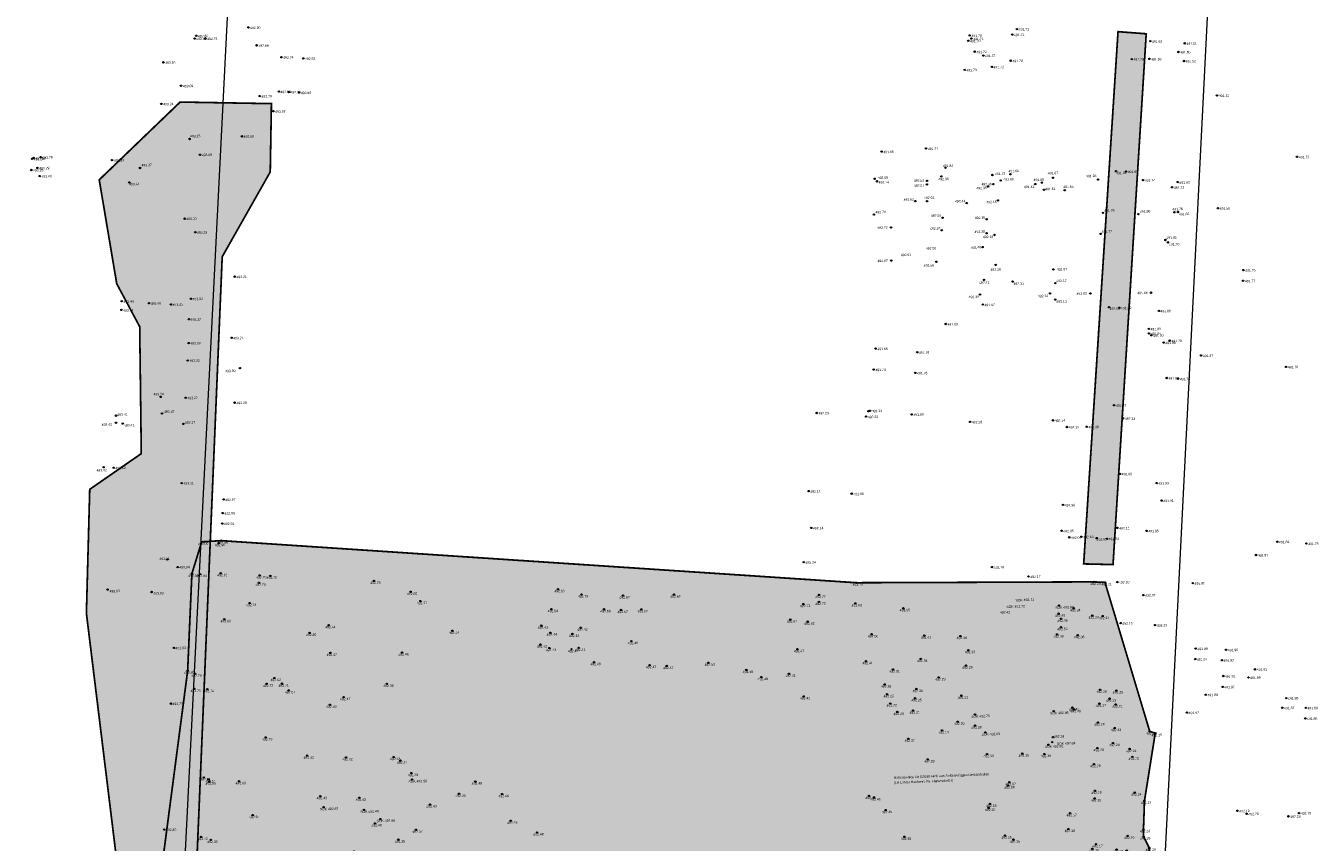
# Model space of a CAD drawing. Header units: millimetres. Extents: x 32690613 to 32693265, y 5342952 to 5344571.
# Tile 14 of 18: x 32692662 to 32692848, y 5344233 to 5344350. Entities that reach past the tile are written whole.
import ezdxf
from ezdxf.enums import TextEntityAlignment as Align

# ---------------------------------------------------------------- set-up
doc = ezdxf.new("R2010")
doc.units = ezdxf.units.MM
doc.header["$LTSCALE"] = 20
doc.layers.get('0').update_dxf_attribs({"lineweight": 18})
doc.layers.get('Defpoints').update_dxf_attribs({"color": 11, "lineweight": 18})
for name, color, linetype, lineweight in [('Aufmaß_Schraff', 51, 'Continuous', 18), ('Aufmaß_Umriss', 40, 'Continuous', 18), ('Mpt-StBa_Höhe', 6, 'Continuous', 5), ('Mpt-StBa_Pkt', 4, 'Continuous', 9)]:
    doc.layers.add(name, color=color, linetype=linetype, lineweight=lineweight)
doc.styles.add('Arial', font='arial.ttf')

# ---------------------------------------------------------------- blocks, each defined once
blk = doc.blocks.new('A$C78070446')
for p, q in [((4469989.15, 5343046.05), (4469922.86, 5342307.18)), ((4470129.58, 5343033.45), (4470100.95, 5342714.26))]:
    blk.add_line(p, q)
blk = doc.blocks.new('A$C2E607BD9')
at = {"layer": 'Aufmaß_Umriss', "const_width": 0.25}
blk.add_lwpolyline([(32692690.12, 5344276.21), (32692687.3, 5344276.04), (32692685.89, 5344271.46), (32692685.28, 5344257.48), (32692678.52, 5344205.99), (32692673.33, 5344206.06), (32692671.29, 5344206.13), (32692666.14, 5344206.32), (32692666.08, 5344204.98), (32692667.51, 5344204.93), (32692671.54, 5344204.95), (32692672.66, 5344204.94), (32692684.15, 5344197.29), (32692686.23, 5344197.24), (32692692.19, 5344203.42), (32692701.65, 5344203.21), (32692702.94, 5344203.13), (32692728, 5344201.8), (32692757.17, 5344200.29), (32692758.54, 5344200.22), (32692782.76, 5344198.97), (32692784.49, 5344198.89), (32692790.98, 5344198.54), (32692791.75, 5344198.5), (32692812.49, 5344203.03), (32692814.62, 5344203.68), (32692819.73, 5344207.02), (32692822.88, 5344214.81), (32692823.54, 5344225.63), (32692823.84, 5344231.95), (32692823.03, 5344233.58), (32692823.01, 5344234.64), (32692823.15, 5344238.72), (32692824.7, 5344248.47), (32692823.91, 5344248.73), (32692817.46, 5344270.2), (32692815.88, 5344270.27), (32692781.61, 5344270.15)], close=True, dxfattribs=at)
at = {"layer": 'Mpt-StBa_Pkt'}
for centre in [(32692687.3, 5344276.04), (32692689.73, 5344275.84), (32692690.12, 5344276.21), (32692685.89, 5344271.46), (32692687.07, 5344271.4), (32692690.04, 5344271.51), (32692695.56, 5344270.15), (32692695.67, 5344271.2), (32692697.19, 5344271.14), (32692712.11, 5344270.41), (32692781.61, 5344270.15), (32692815.88, 5344270.27), (32692817.46, 5344270.2), (32692717.41, 5344268.84), (32692738.63, 5344269.21, 0.29), (32692742.03, 5344268.47), (32692748.01, 5344268.3), (32692755.34, 5344268.44), (32692776.26, 5344268.39), (32692694.23, 5344267.21), (32692718.82, 5344267.5), (32692737.69, 5344266.33), (32692745.27, 5344266.32), (32692747.74, 5344266.22), (32692750.64, 5344266.3), (32692774.01, 5344267.08), (32692776.25, 5344267.39), (32692781.47, 5344267.16), (32692788.41, 5344266.46), (32692810.82, 5344266.85), (32692812.96, 5344266.47), (32692690.56, 5344264.88), (32692772.12, 5344264.84), (32692774.63, 5344264.54), (32692810.77, 5344265.69), (32692811.14, 5344264.95), (32692815.62, 5344265.42), (32692817.12, 5344265.34), (32692702.85, 5344262.93), (32692705.61, 5344264.02), (32692723.43, 5344263.23), (32692736.24, 5344263.96), (32692737.53, 5344262.95), (32692740.73, 5344262.78), (32692741.93, 5344263.67), (32692783.83, 5344262.72), (32692791.42, 5344262.53), (32692796.62, 5344262.47), (32692810.56, 5344262.7), (32692811.1, 5344263.74), (32692813.53, 5344262.59), (32692736.11, 5344261.23), (32692737.41, 5344260.74), (32692740.59, 5344260.58), (32692741.61, 5344260.77), (32692749.21, 5344261.73), (32692773.14, 5344260.57), (32692797.78, 5344260.42), (32692705.84, 5344260.04), (32692716.17, 5344260.09), (32692743.85, 5344258.69), (32692760.29, 5344258.63), (32692783.02, 5344258.84), (32692790.91, 5344259.18), (32692685.28, 5344257.48), (32692686.34, 5344257.04), (32692751.84, 5344258.27), (32692754.31, 5344258.16), (32692765.78, 5344257.58), (32692771.91, 5344257.04), (32692786.91, 5344257.66), (32692797.42, 5344258.21), (32692686.23, 5344254.86), (32692688.11, 5344254.8), (32692696.65, 5344255.59), (32692697.76, 5344256.42), (32692698.87, 5344255.61), (32692713.98, 5344255.59), (32692767.94, 5344256.55), (32692785.7, 5344255.5), (32692790.26, 5344254.84), (32692793.51, 5344256.51), (32692699.82, 5344254.64), (32692707.76, 5344253.66), (32692774.03, 5344253.77), (32692786.07, 5344254.07), (32692790.09, 5344253.5), (32692796.78, 5344253.88), (32692816.75, 5344254.73), (32692818.12, 5344253.45), (32692819.1, 5344254.62), (32692705.77, 5344252.57), (32692786.52, 5344252.75), (32692787.52, 5344251.54), (32692789.8, 5344251.73), (32692798.73, 5344251.17), (32692810.07, 5344251.63), (32692812.76, 5344252.17), (32692813.01, 5344251.91), (32692816.66, 5344252.73), (32692819, 5344252.61), (32692796.25, 5344250.12), (32692798.74, 5344249.58), (32692816.45, 5344250.01), (32692818.84, 5344249.21), (32692696.54, 5344247.86), (32692789.11, 5344247.67), (32692793.98, 5344248.87), (32692800.22, 5344248.58), (32692809.97, 5344247.89), (32692823.91, 5344248.73), (32692824.7, 5344248.47), (32692800.46, 5344245.46), (32692805.54, 5344245.53), (32692808.73, 5344245.46), (32692809.32, 5344246.81), (32692809.85, 5344247.2), (32692816.35, 5344246.32), (32692818.61, 5344247.05), (32692821.01, 5344246.2), (32692702.5, 5344245.24), (32692708.09, 5344244.98), (32692714.97, 5344245.04), (32692715.93, 5344244.53), (32692791.93, 5344244.7), (32692815.86, 5344244.01), (32692821.39, 5344245.07), (32692687.61, 5344242.11), (32692688.31, 5344241.81), (32692717.52, 5344242.72), (32692717.62, 5344241.79), (32692688.4, 5344241.47), (32692692.7, 5344241.54), (32692726.73, 5344241.5), (32692803.48, 5344240.93, 0.37), (32692803.67, 5344241.41), (32692816.01, 5344240.18), (32692821.75, 5344239.92), (32692704.39, 5344239.39), (32692710.01, 5344239.18), (32692720.2, 5344238.19), (32692724.39, 5344239.75), (32692730.59, 5344239.71), (32692783.45, 5344239.43), (32692784.17, 5344239.22), (32692800.87, 5344238.29), (32692815.96, 5344239.08), (32692823.15, 5344238.72), (32692694.65, 5344236.68), (32692704.86, 5344237.81), (32692710.68, 5344237.43), (32692785.84, 5344237.4), (32692800.69, 5344237.71), (32692812.44, 5344236.94), (32692712.28, 5344235.47), (32692713.03, 5344236.11), (32692718.17, 5344234.57), (32692731.83, 5344235.87), (32692812.16, 5344234.67), (32692823.01, 5344234.64), (32692687.21, 5344233.52), (32692688.62, 5344233.11), (32692715.64, 5344233.14), (32692735.6, 5344234.17), (32692788.57, 5344233.55), (32692803.04, 5344233.72), (32692804.27, 5344233.14), (32692816.18, 5344232.49), (32692820.74, 5344233.69), (32692823.03, 5344233.58), (32692709.25, 5344231.42), (32692787.23, 5344230.68), (32692790.63, 5344231.28), (32692815.64, 5344231.83), (32692819.13, 5344231.71), (32692820.6, 5344231.56), (32692823.84, 5344231.95), (32692690.98, 5344229.02), (32692736.93, 5344230.22), (32692739.86, 5344229.14), (32692802.4, 5344229.65), (32692810.32, 5344229.11), (32692815.25, 5344229.23), (32692702.4, 5344227.71), (32692743.11, 5344227.52), (32692804.54, 5344226.99), (32692806.45, 5344226.89), (32692688.23, 5344225.38), (32692688.26, 5344226.34), (32692691.59, 5344225.51), (32692691.92, 5344225.66), (32692692.73, 5344226.17), (32692694.5, 5344225.14), (32692697.64, 5344225.59), (32692699.96, 5344225.93), (32692701.38, 5344226.42), (32692710.21, 5344225.48), (32692803.46, 5344225.62), (32692805.59, 5344225.66), (32692806.66, 5344225.95), (32692809.15, 5344225.77), (32692809.77, 5344226.63), (32692810.83, 5344225.49), (32692814.71, 5344225.85), (32692815.36, 5344226.41), (32692817.13, 5344225.72), (32692820.28, 5344226.13), (32692823.54, 5344225.63), (32692716.21, 5344223.52), (32692716.43, 5344224.64), (32692734.01, 5344223.81), (32692741.79, 5344224.88), (32692795.11, 5344224.04), (32692804.62, 5344224.03), (32692805.53, 5344223.68), (32692806.47, 5344223.45), (32692808.97, 5344223.28), (32692822.57, 5344223.99), (32692709.92, 5344221.58), (32692798.65, 5344222.46), (32692807.73, 5344221.3), (32692809.45, 5344221.92), (32692821.04, 5344222.47), (32692822.41, 5344222.41), (32692733.68, 5344220.02), (32692737.61, 5344220.71), (32692739.85, 5344220.05), (32692741.6, 5344220.15), (32692801.23, 5344219.62), (32692801.51, 5344221.2), (32692811.81, 5344220.96), (32692812.24, 5344220.49), (32692812.66, 5344219.46), (32692686.55, 5344219.06), (32692687.15, 5344218.39), (32692688.04, 5344218.22), (32692688.05, 5344219.06, -0.38), (32692701.91, 5344218.5), (32692718.69, 5344218.34), (32692723.04, 5344218.3), (32692723.65, 5344217.83), (32692749.28, 5344217.73), (32692700.71, 5344217.45), (32692719.31, 5344216.02), (32692722.22, 5344216.35), (32692737.12, 5344215.68), (32692758.67, 5344216.54), (32692780.16, 5344216.16), (32692687.03, 5344214.26), (32692699.84, 5344214.62), (32692716.55, 5344215.11), (32692719.21, 5344214.62), (32692782.69, 5344215.64), (32692785.15, 5344215.54), (32692799.22, 5344215.27), (32692808.05, 5344214.34), (32692808.62, 5344214.18), (32692810.85, 5344214.46), (32692822.02, 5344215.39), (32692822.88, 5344214.81), (32692701.08, 5344212.59), (32692717.77, 5344213.64), (32692738.07, 5344212.59), (32692754.84, 5344212.76), (32692757.21, 5344213.78), (32692763.86, 5344213.42), (32692766.14, 5344212.42), (32692771.08, 5344212.07), (32692773.96, 5344213.37), (32692803.04, 5344213.58), (32692812.84, 5344213.21), (32692814.67, 5344213.13), (32692690.62, 5344210.07), (32692702.24, 5344211.44), (32692704.51, 5344211.24), (32692721.24, 5344211.85), (32692721.42, 5344210.31), (32692738.33, 5344210.77), (32692743.41, 5344210.39), (32692753.15, 5344210.16), (32692761.81, 5344211.31), (32692765.63, 5344210.18), (32692771.72, 5344210.78), (32692795.85, 5344211.88), (32692796.26, 5344211.13), (32692802.41, 5344210.5), (32692692.36, 5344208.85), (32692714.63, 5344208.89), (32692717.31, 5344209.5), (32692723.28, 5344209.52), (32692736.37, 5344209.71), (32692753.15, 5344209.9), (32692753.58, 5344208.42), (32692758.35, 5344209.32), (32692759.75, 5344209.75), (32692761.94, 5344209.63), (32692769.4, 5344209.27), (32692769.64, 5344210.06), (32692769.95, 5344208.75), (32692770.27, 5344209.24), (32692775.12, 5344208.3), (32692777.49, 5344208.35), (32692782.37, 5344208.61), (32692784.95, 5344208.46), (32692793.68, 5344208.61), (32692794.57, 5344209.02), (32692819.93, 5344208.76), (32692713.55, 5344207.72), (32692714.23, 5344207.63), (32692729.33, 5344206.92), (32692729.34, 5344208.16), (32692744.24, 5344207.42), (32692759.49, 5344206.66), (32692770.58, 5344208.18), (32692812.03, 5344207.15), (32692812.27, 5344206.88), (32692812.5, 5344206.63), (32692813.4, 5344207.44), (32692813.52, 5344207.83), (32692813.53, 5344207.04), (32692819.73, 5344207.02), (32692666.08, 5344204.98), (32692666.14, 5344206.32), (32692667.51, 5344204.93), (32692668.52, 5344205.53), (32692668.53, 5344205.16), (32692671.03, 5344205.39), (32692671.29, 5344206.13), (32692671.54, 5344204.95), (32692672.66, 5344204.94), (32692672.79, 5344205.34), (32692673.33, 5344206.06), (32692678.42, 5344205.09), (32692678.52, 5344205.99), (32692684.22, 5344204.81), (32692685.77, 5344205.55), (32692692.17, 5344205.11), (32692703.01, 5344204.5), (32692744.06, 5344206.27), (32692759.44, 5344205.49), (32692775.83, 5344205.82), (32692776.52, 5344205.27), (32692776.56, 5344204.52), (32692777.34, 5344205.77), (32692791.45, 5344204.95), (32692792.19, 5344204.94), (32692796.02, 5344205.22), (32692796.78, 5344204.78), (32692798.43, 5344204.7), (32692814.23, 5344204.49), (32692692.13, 5344204.34), (32692692.19, 5344203.42), (32692701.32, 5344203.87), (32692701.65, 5344203.21), (32692702.94, 5344203.13), (32692703.28, 5344203.8), (32692723.35, 5344203.46), (32692723.5, 5344202.71), (32692791.37, 5344203.59), (32692792.12, 5344203.57), (32692796.49, 5344203.3), (32692797.56, 5344204.43), (32692806.42, 5344204.33), (32692807.31, 5344202.79), (32692807.35, 5344203.67), (32692808.87, 5344202.7), (32692808.9, 5344203.6), (32692811.44, 5344204.05), (32692812.49, 5344203.03), (32692814.62, 5344203.68), (32692728.01, 5344201.81), (32692728.1, 5344202.46), (32692757.13, 5344200.91), (32692757.21, 5344201.66), (32692772.9, 5344200.85), (32692757.17, 5344200.29), (32692758.54, 5344200.22), (32692759.07, 5344200.75), (32692773.09, 5344199.7), (32692782.76, 5344198.97), (32692782.77, 5344199.57), (32692784.56, 5344200.24), (32692684.15, 5344197.29), (32692686.23, 5344197.24), (32692784.49, 5344198.89), (32692790.98, 5344198.54), (32692791.75, 5344198.5)]:
    blk.add_circle(centre, 0.1, dxfattribs=at)
at = {"layer": 'Defpoints', "style": 'Arial'}
for s, p in [('Höhenpunkte für G3630 HPC aus Außenanlagen Bestandsplan', (32692787.05, 5344241.89)), ('(LA Lohrer Hochrein; Fa. Hadersdorfer)', (32692787.05, 5344241.18))]:
    blk.add_text(s, height=0.35, rotation=2.2375, dxfattribs=at).set_placement(p)
at = {"layer": 'Mpt-StBa_Höhe', "style": 'Arial'}
for s, p in [('493.00', (32692686.77, 5344275.57)), ('492.96', (32692689.2, 5344275.37)), ('492.96', (32692689.6, 5344275.73)), ('492.96', (32692685.37, 5344270.99)), ('492.94', (32692686.54, 5344270.93)), ('492.91', (32692689.54, 5344271.04)), ('492.70', (32692695.04, 5344269.68)), ('492.70', (32692695.15, 5344270.73)), ('492.75', (32692696.67, 5344270.67)), ('492.78', (32692711.58, 5344269.94)), ('492.79', (32692781.09, 5344269.67)), ('492.24', (32692815.36, 5344269.8)), ('492.21', (32692816.96, 5344269.73)), ('492.60', (32692716.88, 5344268.37)), ('492.63', (32692738.11, 5344268.73)), ('492.79', (32692741.5, 5344267.99)), ('492.62', (32692747.49, 5344267.83)), ('492.62', (32692754.82, 5344267.97)), ('492.62', (32692754.82, 5344267.97)), ('492.77', (32692775.73, 5344267.92)), ('492.74', (32692693.7, 5344266.74)), ('492.57', (32692718.29, 5344267.03)), ('492.54', (32692737.16, 5344265.86)), ('492.56', (32692744.75, 5344265.84)), ('492.57', (32692747.22, 5344265.75)), ('492.57', (32692750.11, 5344265.83)), ('492.71', (32692773.51, 5344266.61)), ('492.73', (32692775.72, 5344266.92)), ('492.63', (32692780.95, 5344266.69)), ('492.55', (32692787.88, 5344265.99)), ('492.42', (32692802.31, 5344265.69)), ('SOK 492.72', (32692803.27, 5344266.5)), ('SOK 492.71', (32692804.58, 5344267.44)), ('SOK 492.84', (32692810.3, 5344266.38)), ('492.34', (32692812.44, 5344265.99)), ('492.80', (32692690.03, 5344264.41)), ('492.61', (32692771.62, 5344264.37)), ('492.62', (32692774.11, 5344264.07)), ('492.40', (32692810.25, 5344265.22)), ('492.56', (32692810.61, 5344264.48)), ('492.28', (32692815.09, 5344264.95)), ('492.24', (32692816.59, 5344264.87)), ('492.40', (32692702.33, 5344262.46)), ('492.44', (32692705.09, 5344263.55)), ('492.44', (32692722.91, 5344262.76)), ('492.43', (32692735.72, 5344263.49)), ('492.44', (32692737.01, 5344262.48)), ('492.44', (32692740.21, 5344262.31)), ('492.42', (32692741.41, 5344263.2)), ('492.50', (32692783.31, 5344262.24)), ('492.41', (32692790.92, 5344262.06)), ('492.36', (32692796.09, 5344262)), ('492.56', (32692810.03, 5344262.23)), ('492.56', (32692810.58, 5344263.27)), ('492.36', (32692813, 5344262.11)), ('492.42', (32692735.59, 5344260.76)), ('492.43', (32692736.88, 5344260.27)), ('492.43', (32692740.07, 5344260.1)), ('492.41', (32692741.11, 5344260.3)), ('492.46', (32692748.69, 5344261.26)), ('492.47', (32692772.62, 5344260.1)), ('492.47', (32692705.31, 5344259.57)), ('492.48', (32692715.65, 5344259.62)), ('492.48', (32692743.32, 5344258.22)), ('492.41', (32692782.52, 5344258.37)), ('492.34', (32692790.39, 5344258.71)), ('492.33', (32692797.26, 5344259.95)), ('492.80', (32692684.76, 5344257.01)), ('492.78', (32692685.81, 5344256.57)), ('492.47', (32692751.31, 5344257.8)), ('492.47', (32692753.79, 5344257.69)), ('492.50', (32692759.77, 5344258.16)), ('492.48', (32692765.26, 5344257.11)), ('492.41', (32692771.41, 5344256.57)), ('492.31', (32692786.41, 5344257.19)), ('492.29', (32692796.89, 5344257.74)), ('492.72', (32692696.13, 5344255.11)), ('492.62', (32692697.23, 5344255.95)), ('492.71', (32692698.37, 5344255.14)), ('492.48', (32692713.46, 5344255.12)), ('492.48', (32692767.42, 5344256.08)), ('492.28', (32692785.18, 5344255.03)), ('492.29', (32692792.99, 5344256.04)), ('492.76', (32692685.7, 5344254.39)), ('492.74', (32692687.58, 5344254.33)), ('492.57', (32692699.29, 5344254.17)), ('492.47', (32692707.24, 5344253.19)), ('492.42', (32692773.51, 5344253.3)), ('492.25', (32692785.55, 5344253.6)), ('492.25', (32692789.56, 5344253.03)), ('492.26', (32692789.74, 5344254.36)), ('492.23', (32692796.25, 5344253.41)), ('492.28', (32692816.23, 5344254.26)), ('492.25', (32692817.59, 5344252.98)), ('492.29', (32692818.57, 5344254.14)), ('492.49', (32692705.24, 5344252.1)), ('492.22', (32692785.99, 5344252.28)), ('492.20', (32692786.99, 5344251.06)), ('492.21', (32692789.3, 5344251.26)), ('SOK 492.70', (32692798.2, 5344250.7)), ('SOK 492.86', (32692809.54, 5344251.16)), ('492.41', (32692812.26, 5344251.7)), ('492.40', (32692812.48, 5344251.44)), ('492.27', (32692816.13, 5344252.26)), ('492.31', (32692818.5, 5344252.14)), ('492.20', (32692795.73, 5344249.65)), ('492.28', (32692798.21, 5344249.1)), ('492.28', (32692815.92, 5344249.54)), ('492.73', (32692696.01, 5344247.39)), ('492.27', (32692788.58, 5344247.2)), ('492.14', (32692793.46, 5344248.4)), ('SOK 492.69', (32692799.69, 5344248.11)), ('492.39', (32692810.11, 5344247.8)), ('492.43', (32692818.31, 5344248.74)), ('492.17', (32692823.39, 5344248.26)), ('492.15', (32692824.18, 5344248)), ('SOK 492.82', (32692808.8, 5344246.34)), ('SOK 492.84', (32692810.54, 5344246.78)), ('492.29', (32692815.83, 5344245.85)), ('492.28', (32692818.09, 5344246.58)), ('492.21', (32692820.5, 5344245.72)), ('492.32', (32692701.98, 5344244.77)), ('492.32', (32692707.57, 5344244.51)), ('492.33', (32692714.44, 5344244.57)), ('492.31', (32692715.43, 5344244.06)), ('492.31', (32692715.43, 5344244.06)), ('492.28', (32692791.41, 5344244.23)), ('492.33', (32692799.94, 5344244.99)), ('492.35', (32692805.02, 5344245.06)), ('492.36', (32692808.21, 5344244.99)), ('492.28', (32692815.34, 5344243.54)), ('492.22', (32692820.87, 5344244.6)), ('492.54', (32692687.09, 5344241.64)), ('492.29', (32692717, 5344242.25)), ('492.51', (32692687.81, 5344241.34)), ('492.54', (32692687.87, 5344241)), ('492.60', (32692692.18, 5344241.07)), ('SOK 492.56', (32692717.1, 5344241.32)), ('492.48', (32692726.21, 5344241.03)), ('492.08', (32692802.95, 5344240.46)), ('492.07', (32692803.14, 5344240.94)), ('492.28', (32692815.49, 5344239.7)), ('492.43', (32692703.87, 5344238.92)), ('492.43', (32692709.49, 5344238.7)), ('492.43', (32692719.68, 5344237.72)), ('492.45', (32692723.86, 5344239.28)), ('492.48', (32692730.07, 5344239.23)), ('492.48', (32692782.93, 5344238.96)), ('492.46', (32692783.65, 5344238.75)), ('492.18', (32692800.34, 5344237.81)), ('492.26', (32692815.44, 5344238.61)), ('492.24', (32692821.23, 5344239.45)), ('492.23', (32692822.63, 5344238.25)), ('492.67', (32692694.13, 5344236.21)), ('SOK 492.63', (32692704.33, 5344237.34)), ('SOK 492.49', (32692710.16, 5344236.96)), ('492.45', (32692785.32, 5344236.93)), ('492.20', (32692800.17, 5344237.24)), ('492.17', (32692811.91, 5344236.46)), ('492.40', (32692711.76, 5344235)), ('SOK 492.56', (32692712.51, 5344235.64)), ('492.37', (32692717.65, 5344234.1)), ('492.48', (32692731.31, 5344235.4)), ('492.18', (32692811.64, 5344234.2)), ('492.26', (32692822.49, 5344234.16)), ('492.42', (32692686.69, 5344233.05)), ('492.43', (32692688.1, 5344232.64)), ('492.35', (32692715.12, 5344232.67)), ('492.48', (32692735.08, 5344233.7)), ('492.48', (32692788.05, 5344233.08)), ('492.25', (32692802.52, 5344233.25)), ('492.25', (32692803.74, 5344232.66)), ('492.26', (32692820.22, 5344233.22)), ('492.26', (32692822.51, 5344233.11)), ('492.30', (32692708.72, 5344230.95)), ('492.48', (32692790.11, 5344230.81)), ('492.20', (32692815.12, 5344231.36)), ('492.17', (32692815.65, 5344232.01)), ('492.23', (32692818.61, 5344231.24)), ('492.25', (32692820.08, 5344231.09)), ('492.26', (32692823.31, 5344231.48)), ('SOK 492.54', (32692690.45, 5344228.55)), ('492.30', (32692729.17, 5344229.91)), ('492.48', (32692736.4, 5344229.75)), ('492.48', (32692739.33, 5344228.66)), ('492.48', (32692786.71, 5344230.21)), ('492.35', (32692801.87, 5344229.18)), ('492.35', (32692801.87, 5344229.18)), ('492.31', (32692809.82, 5344228.64)), ('492.31', (32692809.82, 5344228.64)), ('492.19', (32692814.73, 5344228.76)), ('492.19', (32692814.73, 5344228.76)), ('SOK 492.63', (32692701.88, 5344227.24)), ('492.49', (32692742, 5344227.38)), ('492.49', (32692742.59, 5344227.05)), ('492.29', (32692804.01, 5344226.52)), ('492.32', (32692687.71, 5344224.91)), ('492.33', (32692687.74, 5344225.87)), ('492.41', (32692691.09, 5344225.04)), ('492.41', (32692691.42, 5344225.19)), ('492.51', (32692692.23, 5344225.7)), ('492.51', (32692692.23, 5344225.7)), ('SOK 492.53', (32692693.98, 5344224.66)), ('492.48', (32692697.11, 5344225.11)), ('SOK 492.58', (32692699.44, 5344225.46)), ('492.45', (32692700.85, 5344225.95)), ('492.46', (32692709.68, 5344225.01)), ('492.30', (32692802.93, 5344225.15)), ('492.25', (32692805.07, 5344225.19)), ('492.27', (32692805.92, 5344226.42)), ('492.37', (32692806.14, 5344225.47)), ('492.36', (32692808.63, 5344225.3)), ('492.24', (32692809.25, 5344226.16)), ('492.25', (32692810.31, 5344225.02)), ('492.17', (32692814.18, 5344225.38)), ('492.17', (32692814.83, 5344225.93)), ('492.19', (32692816.61, 5344225.25)), ('492.20', (32692819.76, 5344225.66)), ('492.21', (32692823.04, 5344225.16)), ('492.41', (32692715.71, 5344223.05)), ('492.45', (32692715.91, 5344224.17)), ('492.42', (32692733.49, 5344223.34)), ('492.48', (32692741.27, 5344224.41)), ('492.51', (32692794.61, 5344223.56)), ('492.28', (32692804.1, 5344223.56)), ('492.27', (32692805, 5344223.21)), ('492.37', (32692805.95, 5344222.98)), ('492.36', (32692808.44, 5344222.81)), ('492.18', (32692822.04, 5344223.52)), ('SOK 492.55', (32692709.4, 5344221.11)), ('492.49', (32692798.12, 5344221.99)), ('492.25', (32692808.92, 5344221.45)), ('492.17', (32692820.52, 5344221.99)), ('492.14', (32692821.88, 5344221.94)), ('492.29', (32692733.16, 5344219.55)), ('492.31', (32692737.11, 5344220.23)), ('492.34', (32692739.33, 5344219.58)), ('492.38', (32692741.07, 5344219.68)), ('492.48', (32692800.7, 5344219.15)), ('492.42', (32692800.99, 5344220.73)), ('492.26', (32692807.21, 5344220.83)), ('492.22', (32692811.29, 5344220.49)), ('492.20', (32692811.71, 5344220.02)), ('492.23', (32692686.03, 5344218.58)), ('492.20', (32692686.63, 5344217.92)), ('492.25', (32692687.51, 5344217.75)), ('492.25', (32692687.52, 5344218.59)), ('492.32', (32692701.39, 5344218.02)), ('SOK 492.56', (32692718.17, 5344217.87)), ('492.28', (32692722.52, 5344217.83)), ('SOK 492.50', (32692723.12, 5344217.36)), ('492.48', (32692748.76, 5344217.26)), ('492.20', (32692812.14, 5344218.99)), ('492.29', (32692700.19, 5344216.98)), ('SOK 492.45', (32692718.78, 5344215.55)), ('SOK 492.42', (32692721.7, 5344215.88)), ('492.51', (32692758.17, 5344216.07)), ('492.48', (32692779.64, 5344215.69)), ('492.20', (32692686.51, 5344213.78)), ('SOK 492.29', (32692699.31, 5344214.15)), ('492.37', (32692716.02, 5344214.63)), ('492.21', (32692718.71, 5344214.15)), ('492.17', (32692736.6, 5344215.21)), ('492.46', (32692782.17, 5344215.17)), ('492.45', (32692784.63, 5344215.07)), ('492.46', (32692798.7, 5344214.8)), ('492.31', (32692807.47, 5344213.95)), ('492.28', (32692808.12, 5344213.67)), ('492.29', (32692810.33, 5344213.99)), ('492.12', (32692821.5, 5344214.92)), ('492.03', (32692822.35, 5344214.34)), ('SOK 492.30', (32692700.56, 5344212.12)), ('SOK 492.32', (32692717.25, 5344213.16)), ('SOK 492.20', (32692737.55, 5344212.12)), ('492.34', (32692754.31, 5344212.29)), ('492.38', (32692756.69, 5344213.31)), ('492.40', (32692763.34, 5344212.95)), ('492.38', (32692765.62, 5344211.95)), ('492.40', (32692773.44, 5344212.9)), ('492.38', (32692802.52, 5344213.11)), ('492.02', (32692812.32, 5344212.74)), ('491.97', (32692814.15, 5344212.66)), ('492.14', (32692701.71, 5344210.97)), ('SOK 492.30', (32692703.99, 5344210.77)), ('SOK', (32692719.93, 5344211.38)), ('492.25', (32692720.71, 5344211.38)), ('492.25', (32692720.71, 5344211.38)), ('492.10', (32692720.9, 5344209.84)), ('492.02', (32692737.8, 5344210.3)), ('492.06', (32692742.89, 5344209.93)), ('492.37', (32692761.29, 5344210.84)), ('492.37', (32692761.29, 5344210.84)), ('492.38', (32692770.55, 5344211.6)), ('492.37', (32692771.19, 5344210.31)), ('492.36', (32692795.33, 5344211.41)), ('492.34', (32692795.73, 5344210.66)), ('492.31', (32692801.91, 5344210.03)), ('492.14', (32692690.1, 5344209.6)), ('492.11', (32692691.86, 5344208.38)), ('492.06', (32692714.1, 5344208.42)), ('492.07', (32692716.79, 5344209.03)), ('SOK 492.19', (32692722.76, 5344209.05)), ('SOK 492.18', (32692735.84, 5344209.24)), ('492.21', (32692751.81, 5344209.47)), ('492.21', (32692752.65, 5344209.69)), ('491.97', (32692753.06, 5344207.95)), ('492.14', (32692757.82, 5344208.85)), ('492.32', (32692759.23, 5344209.28)), ('492.33', (32692761.42, 5344209.16)), ('492.34', (32692765.11, 5344209.7)), ('492.32', (32692768.88, 5344208.8)), ('492.34', (32692769.12, 5344209.59)), ('492.14', (32692769.42, 5344208.28)), ('492.33', (32692769.74, 5344208.77)), ('492.29', (32692781.85, 5344208.14)), ('492.28', (32692784.43, 5344207.99)), ('492.26', (32692793.16, 5344208.14)), ('492.26', (32692794.05, 5344208.55)), ('492.02', (32692819.4, 5344208.29)), ('492.00', (32692713.02, 5344207.25)), ('491.98', (32692714.06, 5344207.19)), ('491.95', (32692728.8, 5344206.45)), ('491.98', (32692728.81, 5344207.69)), ('491.94', (32692743.72, 5344206.95)), ('491.93', (32692758.97, 5344206.19)), ('491.95', (32692770.05, 5344207.71)), ('491.93', (32692774.59, 5344207.83)), ('492.12', (32692776.97, 5344207.88)), ('492.24', (32692811.51, 5344206.68)), ('492.24', (32692811.75, 5344206.41)), ('492.03', (32692811.98, 5344206.16)), ('491.86', (32692812.87, 5344206.97)), ('491.87', (32692813, 5344207.35)), ('491.85', (32692813.01, 5344206.57)), ('491.87', (32692819.21, 5344206.55)), ('492.25', (32692665.56, 5344204.51)), ('492.16', (32692665.62, 5344205.85)), ('492.24', (32692666.99, 5344204.46)), ('492.13', (32692668, 5344205.06)), ('492.12', (32692668, 5344204.69)), ('492.12', (32692670.51, 5344204.92)), ('492.14', (32692670.77, 5344205.66)), ('492.12', (32692671.02, 5344204.48)), ('492.13', (32692672.13, 5344204.47)), ('492.13', (32692672.26, 5344204.87)), ('492.13', (32692672.8, 5344205.59)), ('492.12', (32692677.89, 5344204.62)), ('492.12', (32692677.99, 5344205.52)), ('492.10', (32692683.69, 5344204.34)), ('492.10', (32692685.25, 5344205.08)), ('492.05', (32692691.64, 5344204.64)), ('491.89', (32692743.53, 5344205.8)), ('491.88', (32692758.91, 5344205.02)), ('491.93', (32692775.31, 5344205.35)), ('491.89', (32692776, 5344204.8)), ('491.92', (32692776.82, 5344205.29)), ('491.78', (32692790.92, 5344204.48)), ('491.79', (32692791.67, 5344204.47)), ('491.80', (32692795.49, 5344204.75)), ('491.79', (32692796.26, 5344204.33)), ('491.79', (32692797.91, 5344204.23)), ('492.03', (32692691.6, 5344203.87)), ('492.03', (32692691.67, 5344202.95)), ('492.00', (32692700.8, 5344203.4)), ('491.99', (32692701.13, 5344202.74)), ('492.09', (32692702.42, 5344202.66)), ('491.99', (32692702.49, 5344204.03)), ('491.98', (32692702.76, 5344203.32)), ('491.90', (32692722.82, 5344202.98)), ('491.87', (32692776.04, 5344204.04)), ('491.77', (32692790.85, 5344203.12)), ('491.77', (32692791.6, 5344203.1)), ('491.73', (32692795.96, 5344202.82)), ('491.76', (32692797.03, 5344203.96)), ('491.79', (32692805.9, 5344203.86)), ('491.77', (32692806.79, 5344202.32)), ('491.76', (32692806.83, 5344203.2)), ('491.76', (32692808.37, 5344203.13)), ('491.79', (32692810.91, 5344203.58)), ('491.80', (32692811.96, 5344202.56)), ('491.81', (32692813.73, 5344204.02)), ('491.81', (32692814.12, 5344203.21)), ('491.89', (32692722.98, 5344202.24)), ('491.84', (32692727.48, 5344201.33)), ('491.85', (32692727.58, 5344201.99)), ('491.80', (32692756.69, 5344201.19)), ('491.78', (32692808.35, 5344202.23)), ('491.78', (32692756.6, 5344200.44)), ('491.87', (32692756.65, 5344199.82)), ('491.86', (32692758.02, 5344199.75)), ('491.76', (32692758.55, 5344200.28)), ('491.79', (32692772.37, 5344200.38)), ('491.77', (32692772.56, 5344199.23)), ('491.69', (32692782.25, 5344199.1)), ('491.68', (32692784.03, 5344199.77)), ('492.03', (32692683.62, 5344196.82)), ('492.11', (32692685.73, 5344196.76)), ('491.77', (32692782.24, 5344198.5)), ('491.72', (32692783.97, 5344198.42)), ('491.63', (32692790.45, 5344198.07)), ('491.61', (32692791.25, 5344198.03))]:
    blk.add_text(s, height=0.35, rotation=2.2375, dxfattribs=at).set_placement(p)
blk = doc.blocks.new('A$C321062E2')
at = {"layer": 'Aufmaß_Schraff'}
h = blk.add_hatch(color=256, dxfattribs=at)
h.dxf.hatch_style = 1
h.paths.add_polyline_path([(32692589.16, 5344387.08), (32692831.12, 5344372.78), (32692831.1, 5344368.56), (32692692.58, 5344376.55), (32692689.27, 5344374.23), (32692681.97, 5344377.03), (32692668.62, 5344377.53), (32692667.81, 5344374.05), (32692653.18, 5344374.82), (32692653.33, 5344380.28), (32692624.35, 5344381.07), (32692623.85, 5344378.73), (32692616.72, 5344379.23), (32692612.99, 5344382.41), (32692590.62, 5344382.71), (32692589.25, 5344383.14), (32692588.89, 5344383.35)])
h.paths.add_polyline_path([(32692814.39, 5344272.86), (32692819.34, 5344349.53), (32692823.4, 5344349.22), (32692818.62, 5344272.76)])
h.paths.add_polyline_path([(32692789.78, 5344458.67), (32692799.86, 5344457.97), (32692795.67, 5344440.98), (32692789.51, 5344441.38)])
h.paths.add_polyline_path([(32692543.39, 5344377.32), (32692549.95, 5344377.06), (32692547.03, 5344361.6), (32692543.47, 5344362.27)])
h.paths.add_polyline_path([(32692796.1, 5344199.45), (32692812.49, 5344203.03), (32692814.62, 5344203.68), (32692819.73, 5344207.02), (32692822.88, 5344214.81), (32692823.54, 5344225.63), (32692823.84, 5344231.95), (32692823.03, 5344233.58), (32692823.01, 5344234.64), (32692823.15, 5344238.72), (32692824.7, 5344248.47), (32692823.91, 5344248.73), (32692817.46, 5344270.2), (32692815.88, 5344270.27), (32692781.61, 5344270.15), (32692690.12, 5344276.21), (32692688.54, 5344276.11), (32692690.26, 5344317.11), (32692697.18, 5344329.32), (32692697.35, 5344339.16), (32692684.2, 5344339.39), (32692672.54, 5344328.19), (32692675.06, 5344313.22), (32692678.37, 5344307.03), (32692678.6, 5344288.75), (32692671.17, 5344283.6), (32692670.69, 5344265.75), (32692676.12, 5344221.48), (32692643.32, 5344228.99), (32692600.99, 5344203.75), (32692666.6, 5344202.13), (32692662.15, 5344107.83), (32692663.33, 5344084.15), (32692436.87, 5344096.13), (32692441.85, 5344221.24), (32692428.17, 5344221.79), (32692425.66, 5344164.48), (32692411.09, 5344164.95), (32692406.06, 5344079.87), (32692429.48, 5344079.62), (32692435.96, 5344084.09), (32692672.49, 5344070.02), (32692692.85, 5344064.48), (32692698.21, 5344132.93), (32692689.09, 5344189.81), (32692734.17, 5344190.46), (32692751.82, 5344191.07), (32692750.28, 5344200.65), (32692757.17, 5344200.29), (32692758.54, 5344200.22), (32692782.76, 5344198.97), (32692784.49, 5344198.89), (32692789.07, 5344198.64), (32692788.87, 5344194.76), (32692796.03, 5344194.39)])
at = {"layer": 'Aufmaß_Umriss', "const_width": 0.25}
blk.add_lwpolyline([(32692814.39, 5344272.86), (32692819.34, 5344349.53), (32692823.4, 5344349.22), (32692818.62, 5344272.76)], close=True, dxfattribs=at)
blk.add_lwpolyline([(32692435.96, 5344084.09), (32692672.49, 5344070.02), (32692692.85, 5344064.48), (32692698.21, 5344132.93), (32692689.09, 5344189.81), (32692734.17, 5344190.46), (32692751.82, 5344191.07), (32692749.61, 5344204.82), (32692687.58, 5344207.17), (32692686.08, 5344217.57), (32692690.26, 5344317.11), (32692697.18, 5344329.32), (32692697.35, 5344339.16), (32692684.2, 5344339.39), (32692672.54, 5344328.19), (32692675.06, 5344313.22), (32692678.37, 5344307.03), (32692678.6, 5344288.75), (32692671.17, 5344283.6), (32692670.69, 5344265.75), (32692676.12, 5344221.48), (32692643.32, 5344228.99)], dxfattribs=at)
at = {"layer": 'Mpt-StBa_Pkt'}
for centre in [(32692821.33, 5344345.57, 491.78), (32692685.55, 5344334.07, 493.15), (32692693.1, 5344334.45, 492.89), (32692687.06, 5344331.8, 493.09), (32692678.41, 5344329.89, 493.37), (32692819.06, 5344329.42, 491.91), (32692820.5, 5344329.37, 491.87), (32692676.88, 5344327.82, 493.41), (32692684.83, 5344322.59, 493.3), (32692686.37, 5344320.63, 493.25), (32692685.74, 5344311.05, 493.32), (32692679.73, 5344310.4, 493.4), (32692682.87, 5344310.23, 493.41), (32692818.03, 5344309.83, 492.01), (32692819.53, 5344309.75, 491.99), (32692685.47, 5344308.1, 493.32), (32692685.41, 5344304.66, 493.3), (32692685.29, 5344302.16, 493.32), (32692681.38, 5344296.92, 493.34), (32692685.01, 5344296.79, 493.27), (32692681.58, 5344294.54, 493.37), (32692818.78, 5344295.71, 492.07), (32692684.67, 5344293.03, 493.17), (32692684.43, 5344284.49, 493.11), (32692816.25, 5344276.58, 492.05), (32692817.74, 5344276.48, 492.03), (32692682.35, 5344273.5, 493.11), (32692683.84, 5344272.41, 493.04), (32692673.75, 5344269.17, 493.03), (32692680.09, 5344268.81, 493.03), (32692683.29, 5344260.76, 492.83), (32692682.86, 5344252.73, 492.73), (32692681.91, 5344234.59, 492.45)]:
    blk.add_ellipse(centre, major_axis=(-0.0707, 0.0707), ratio=1, start_param=3.926991, end_param=10.210176, dxfattribs=at)
at = {"layer": 'Mpt-StBa_Höhe', "style": 'Arial'}
for s, p in [('491,78', (32692821.58, 5344345.35)), ('493,15', (32692685.62, 5344334.28)), ('492,89', (32692693.35, 5344334.22)), ('493,09', (32692687.31, 5344331.58)), ('493,37', (32692678.63, 5344330.1)), ('491,91', (32692819.07, 5344328.97)), ('491,87', (32692820.75, 5344329.15)), ('493,41', (32692676.85, 5344327.37)), ('493,30', (32692685.08, 5344322.37)), ('493,25', (32692686.61, 5344320.4)), ('493,32', (32692685.99, 5344310.82)), ('493,40', (32692679.97, 5344310.17)), ('493,41', (32692683.11, 5344310)), ('492,01', (32692818.13, 5344309.44)), ('491,99', (32692819.78, 5344309.52)), ('493,32', (32692685.72, 5344307.87)), ('493,30', (32692685.66, 5344304.44)), ('493,32', (32692685.54, 5344301.94)), ('493,34', (32692680.36, 5344297.12)), ('493,27', (32692685.25, 5344296.56)), ('492,07', (32692819.03, 5344295.48)), ('493,37', (32692681.89, 5344294.61)), ('493,17', (32692684.88, 5344293.04)), ('493,11', (32692684.68, 5344284.27)), ('492,05', (32692816.26, 5344276.19)), ('492,03', (32692817.98, 5344276.25)), ('493,11', (32692681.22, 5344273.41)), ('493,04', (32692684.08, 5344272.18)), ('493,03', (32692674.03, 5344268.74)), ('493,03', (32692680.32, 5344268.42)), ('492,83', (32692683.54, 5344260.54)), ('492,73', (32692683.11, 5344252.51)), ('492,45', (32692682.16, 5344234.37))]:
    blk.add_text(s, height=0.35, rotation=2.2375, dxfattribs=at).set_placement(p)

msp = doc.modelspace()

# ---------------------------------------------------------------- linework, layer by layer
at = {"layer": 'Mpt-StBa_Pkt'}
for centre in [(32692694.03, 5344350.13), (32692694.03, 5344350.13), (32692804.78, 5344349.9), (32692804.78, 5344349.9), (32692686.29, 5344348.54), (32692686.29, 5344348.54), (32692686.51, 5344348.93), (32692686.51, 5344348.93), (32692687.85, 5344348.54), (32692687.85, 5344348.54), (32692797.77, 5344348.22), (32692797.77, 5344348.22), (32692797.97, 5344348.99), (32692797.97, 5344348.99), (32692798.21, 5344348.53), (32692798.21, 5344348.53), (32692804.1, 5344349.1), (32692804.1, 5344349.1), (32692823.98, 5344348.16), (32692823.98, 5344348.16), (32692695.22, 5344347.56), (32692695.22, 5344347.56), (32692798.69, 5344346.65), (32692798.69, 5344346.65), (32692799.93, 5344346.09), (32692799.93, 5344346.09), (32692828.04, 5344346.6), (32692828.04, 5344346.6), (32692828.95, 5344347.85), (32692828.95, 5344347.85), (32692681.79, 5344345.11), (32692681.79, 5344345.11), (32692698.79, 5344345.85), (32692698.79, 5344345.85), (32692701.94, 5344345.68), (32692701.94, 5344345.68), (32692801.16, 5344344.45), (32692801.16, 5344344.45), (32692803.89, 5344345.35), (32692803.89, 5344345.35), (32692823.86, 5344345.6), (32692823.86, 5344345.6), (32692828.83, 5344345.3), (32692828.83, 5344345.3), (32692797.25, 5344344.03), (32692797.25, 5344344.03), (32692684.34, 5344341.73), (32692684.34, 5344341.73), (32692698.42, 5344340.9), (32692698.42, 5344340.9), (32692699.83, 5344340.84), (32692699.83, 5344340.84), (32692701.34, 5344340.76), (32692701.34, 5344340.76), (32692681.49, 5344339.13), (32692681.49, 5344339.13), (32692695.67, 5344340.24), (32692695.67, 5344340.24), (32692833.6, 5344340.35), (32692833.6, 5344340.35), (32692697.64, 5344338.07), (32692697.64, 5344338.07), (32692662.83, 5344331.21), (32692662.83, 5344331.21), (32692663.07, 5344331.34), (32692663.07, 5344331.34), (32692664.1, 5344331.46), (32692664.1, 5344331.46), (32692785.27, 5344332.25), (32692785.27, 5344332.25), (32692791.69, 5344332.7), (32692791.69, 5344332.7), (32692845.12, 5344331.5), (32692845.12, 5344331.5), (32692662.75, 5344329.6), (32692662.75, 5344329.6), (32692663.63, 5344329.91), (32692663.63, 5344329.91), (32692674.39, 5344331.02), (32692674.39, 5344331.02), (32692794.48, 5344329.92), (32692663.96, 5344328.73), (32692663.96, 5344328.73), (32692784.26, 5344328.34), (32692784.59, 5344327.97), (32692791.81, 5344327.53), (32692791.83, 5344328.03), (32692793.86, 5344328.68), (32692801.24, 5344328.88), (32692801.39, 5344327.56), (32692802.43, 5344328.09), (32692803.84, 5344328.99), (32692807.41, 5344327.58), (32692808.36, 5344327.78), (32692809.96, 5344328.49), (32692816.47, 5344328.22), (32692822.96, 5344328.15), (32692822.96, 5344328.15), (32692827.94, 5344327.86), (32692827.94, 5344327.86), (32692800.61, 5344327.21), (32692808.67, 5344326.76), (32692811.67, 5344326.69), (32692827.13, 5344327.11), (32692790.13, 5344325.12), (32692791.83, 5344325.1), (32692797.53, 5344324.83), (32692802.03, 5344325.21), (32692833.74, 5344324.1), (32692833.74, 5344324.1), (32692784.16, 5344323.18), (32692794.05, 5344322.72), (32692800.42, 5344322.5), (32692800.42, 5344322.5), (32692817.19, 5344323.43), (32692822.27, 5344323.24), (32692827.46, 5344323.52), (32692827.96, 5344323.55), (32692786.63, 5344321.33), (32692793.93, 5344320.93), (32692800.39, 5344320.49), (32692801.54, 5344320.24), (32692816.84, 5344320.4), (32692799.82, 5344318.49), (32692826.17, 5344319.52), (32692826.53, 5344319.18), (32692786.66, 5344316.55), (32692793.17, 5344316.39), (32692801.71, 5344315.93), (32692810.02, 5344315.27), (32692837.41, 5344315.18), (32692837.41, 5344315.18), (32692692.06, 5344314.24), (32692692.06, 5344314.24), (32692800.05, 5344313.77), (32692804.14, 5344313.53), (32692810.32, 5344313.3), (32692837.37, 5344313.64), (32692837.37, 5344313.64), (32692675.79, 5344310.7), (32692675.79, 5344310.7), (32692799.45, 5344311.66), (32692809.55, 5344311.82), (32692810.3, 5344310.94), (32692815.35, 5344311.82), (32692824.09, 5344311.93), (32692675.73, 5344309.44), (32692675.73, 5344309.44), (32692799.86, 5344310.21), (32692799.86, 5344310.21), (32692825.23, 5344309.31), (32692825.23, 5344309.31), (32692794.52, 5344307.42), (32692794.52, 5344307.42), (32692691.6, 5344305.44), (32692691.6, 5344305.44), (32692823.78, 5344306.72), (32692823.78, 5344306.72), (32692823.82, 5344306.06), (32692823.82, 5344306.06), (32692824.15, 5344305.79), (32692824.15, 5344305.79), (32692784.41, 5344303.87), (32692784.41, 5344303.87), (32692790.4, 5344303.35), (32692790.4, 5344303.35), (32692825.92, 5344304.74), (32692825.92, 5344304.74), (32692826.8, 5344305.02), (32692826.8, 5344305.02), (32692831.3, 5344302.89), (32692831.3, 5344302.89), (32692692.81, 5344301.07), (32692692.81, 5344301.07), (32692784.13, 5344300.85), (32692784.13, 5344300.85), (32692790.13, 5344300.37), (32692790.13, 5344300.37), (32692826.36, 5344299.64), (32692826.36, 5344299.64), (32692827.99, 5344299.54), (32692827.99, 5344299.54), (32692843.55, 5344301.24), (32692843.55, 5344301.24), (32692692.05, 5344296.09), (32692692.05, 5344296.09), (32692674.97, 5344294.21), (32692674.97, 5344294.21), (32692775.92, 5344294.6), (32692775.92, 5344294.6), (32692783.03, 5344294.08), (32692783.03, 5344294.08), (32692783.37, 5344294.86), (32692783.37, 5344294.86), (32692783.61, 5344294.93), (32692783.61, 5344294.93), (32692789.59, 5344294.4), (32692789.59, 5344294.4), (32692674.96, 5344293.19), (32692674.96, 5344293.19), (32692675.92, 5344293.07), (32692675.92, 5344293.07), (32692798.03, 5344293.32), (32692798.03, 5344293.32), (32692809.97, 5344293.54), (32692809.97, 5344293.54), (32692811.98, 5344292.58), (32692811.98, 5344292.58), (32692814.83, 5344292.61), (32692814.83, 5344292.61), (32692820.08, 5344293.83), (32692820.08, 5344293.83), (32692673.17, 5344286.79), (32692673.17, 5344286.79), (32692674.63, 5344286.71), (32692674.63, 5344286.71), (32692819.62, 5344285.83), (32692819.62, 5344285.83), (32692774.75, 5344283.34), (32692774.75, 5344283.34), (32692780.96, 5344282.98), (32692780.96, 5344282.98), (32692824.92, 5344284.51), (32692824.92, 5344284.51), (32692690.45, 5344282.14), (32692690.45, 5344282.14), (32692811.41, 5344281.35), (32692811.41, 5344281.35), (32692825.62, 5344281.98), (32692825.62, 5344281.98), (32692690.34, 5344280.18), (32692690.34, 5344280.18), (32692690.26, 5344278.67), (32692690.26, 5344278.67), (32692775.14, 5344278.05), (32692775.14, 5344278.05), (32692811.21, 5344277.63), (32692811.21, 5344277.63), (32692819.26, 5344278.04), (32692819.26, 5344278.04), (32692823.46, 5344277.62), (32692823.46, 5344277.62), (32692812.31, 5344276.69), (32692812.31, 5344276.69), (32692814.06, 5344276.78), (32692814.06, 5344276.78), (32692842.29, 5344276.05), (32692842.29, 5344276.05), (32692846.49, 5344275.8), (32692846.49, 5344275.8), (32692839.22, 5344274.14), (32692839.22, 5344274.14), (32692774.05, 5344273.11), (32692774.05, 5344273.11), (32692801.17, 5344272.4), (32692801.17, 5344272.4), (32692806.44, 5344271.06), (32692806.44, 5344271.06), (32692819.24, 5344270.25), (32692819.24, 5344270.25), (32692830.12, 5344270.09), (32692830.12, 5344270.09), (32692822.99, 5344268.37), (32692822.99, 5344268.37), (32692819.71, 5344264.33), (32692819.71, 5344264.33), (32692824.68, 5344264.04), (32692824.68, 5344264.04), (32692830.53, 5344260.66), (32692830.53, 5344260.66), (32692834.9, 5344260.49), (32692834.9, 5344260.49), (32692830.46, 5344259.14), (32692830.46, 5344259.14), (32692834.3, 5344258.99), (32692834.3, 5344258.99), (32692834.5, 5344256.71), (32692834.5, 5344256.71), (32692839.06, 5344257.67), (32692839.06, 5344257.67), (32692834.42, 5344255.15), (32692834.42, 5344255.15), (32692838.14, 5344256.51), (32692838.14, 5344256.51), (32692831.99, 5344254.02), (32692831.99, 5344254.02), (32692843.59, 5344253.52), (32692843.59, 5344253.52), (32692829.27, 5344251.45), (32692829.27, 5344251.45), (32692843.01, 5344252.14), (32692843.01, 5344252.14), (32692846.4, 5344252.12), (32692846.4, 5344252.12), (32692846.33, 5344250.6), (32692846.33, 5344250.6), (32692836.55, 5344237.3), (32692836.55, 5344237.3), (32692837.86, 5344236.87), (32692837.86, 5344236.87), (32692843.9, 5344236.5), (32692843.9, 5344236.5), (32692845.42, 5344236.97), (32692845.42, 5344236.97)]:
    msp.add_circle(centre, 0.1, dxfattribs=at)

# ---------------------------------------------------------------- block references
for name in ['A$C321062E2', 'A$C2E607BD9']:
    msp.add_blockref(name, (0, 0))
at = {"layer": 'Defpoints', "rotation": 2.237485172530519}
msp.add_blockref('A$C78070446', (28434719.52, -168960.66), dxfattribs=at)

# ---------------------------------------------------------------- texts
at = {"layer": 'Mpt-StBa_Höhe', "style": 'Arial'}
for s, p in [('492.60', (32692694.28, 5344349.89)), ('491.71', (32692805.03, 5344349.66)), ('492.88', (32692686.54, 5344348.3)), ('492.86', (32692686.76, 5344348.69)), ('492.74', (32692688.1, 5344348.3)), ('491.70', (32692798.03, 5344347.97)), ('491.70', (32692798.23, 5344348.75)), ('491.71', (32692798.47, 5344348.28)), ('491.72', (32692804.36, 5344348.86)), ('491.63', (32692824.23, 5344347.91)), ('491.51', (32692829.21, 5344347.61)), ('492.66', (32692695.47, 5344347.32)), ('491.72', (32692798.94, 5344346.4)), ('491.72', (32692800.18, 5344345.85)), ('491.65', (32692828.29, 5344346.36)), ('493.24', (32692682.05, 5344344.87)), ('492.74', (32692699.04, 5344345.61)), ('492.82', (32692702.19, 5344345.44)), ('491.72', (32692801.41, 5344344.21)), ('491.70', (32692804.14, 5344345.11)), ('491.63', (32692824.11, 5344345.35)), ('491.52', (32692829.08, 5344345.06)), ('491.73', (32692797.5, 5344343.79)), ('493.09', (32692684.6, 5344341.49)), ('492.79', (32692698.67, 5344340.65)), ('492.79', (32692700.08, 5344340.6)), ('492.80', (32692701.59, 5344340.51)), ('491.32', (32692833.86, 5344340.11)), ('493.24', (32692681.75, 5344338.89)), ('492.79', (32692695.93, 5344340)), ('493.02', (32692697.9, 5344337.83)), ('493.28', (32692663.08, 5344330.97)), ('493.28', (32692663.33, 5344331.09)), ('493.28', (32692664.35, 5344331.22)), ('491.69', (32692785.52, 5344332.01)), ('491.71', (32692791.95, 5344332.46)), ('491.73', (32692845.38, 5344331.25)), ('493.28', (32692663, 5344329.36)), ('493.29', (32692663.88, 5344329.66)), ('493.33', (32692674.65, 5344330.78)), ('491.66', (32692803.57, 5344329.25)), ('493.43', (32692664.21, 5344328.49)), ('492.68', (32692784.72, 5344328.3)), ('491.72', (32692801.62, 5344328.85)), ('491.80', (32692802.82, 5344328.06)), ('491.74', (32692823.21, 5344327.91)), ('491.63', (32692828.19, 5344327.61)), ('492.61', (32692791.39, 5344325.42)), ('491.64', (32692811.45, 5344326.98)), ('491.72', (32692827.39, 5344326.87)), ('491.76', (32692817.34, 5344323.57)), ('491.86', (32692822.51, 5344323.43)), ('491.76', (32692827.19, 5344323.78)), ('491.50', (32692833.99, 5344323.85)), ('492.74', (32692784.4, 5344323.33)), ('491.77', (32692816.99, 5344320.55)), ('491.82', (32692826.31, 5344319.67)), ('491.76', (32692837.66, 5344314.94)), ('493.21', (32692692.31, 5344314)), ('492.12', (32692810.46, 5344313.44)), ('491.77', (32692837.62, 5344313.4)), ('493.45', (32692676.04, 5344310.46)), ('493.44', (32692675.99, 5344309.19)), ('491.67', (32692800.11, 5344309.97)), ('491.86', (32692825.48, 5344309.07)), ('491.69', (32692794.77, 5344307.18)), ('493.21', (32692691.85, 5344305.19)), ('491.90', (32692824.03, 5344306.48)), ('491.91', (32692824.08, 5344305.81)), ('491.90', (32692824.41, 5344305.55)), ('491.78', (32692827.05, 5344304.78)), ('491.66', (32692784.67, 5344303.63)), ('491.78', (32692790.65, 5344303.11)), ('491.90', (32692826.17, 5344304.5)), ('491.67', (32692831.55, 5344302.64)), ('491.70', (32692843.8, 5344301)), ('493.30', (32692690.69, 5344300.45)), ('491.74', (32692784.39, 5344300.61)), ('491.78', (32692790.38, 5344300.13)), ('491.80', (32692826.62, 5344299.4)), ('491.76', (32692828.24, 5344299.29)), ('493.29', (32692692.31, 5344295.85)), ('493.41', (32692675.13, 5344294.17)), ('492.29', (32692776.18, 5344294.36)), ('492.22', (32692783.29, 5344293.83)), ('491.93', (32692783.86, 5344294.69)), ('491.80', (32692789.85, 5344294.15)), ('492.13', (32692820.33, 5344293.59)), ('493.42', (32692672.89, 5344292.73)), ('493.41', (32692676.12, 5344292.63)), ('492.28', (32692798.29, 5344293.07)), ('492.14', (32692810.23, 5344293.3)), ('492.19', (32692812.23, 5344292.34)), ('492.08', (32692815.08, 5344292.36)), ('493.42', (32692672.15, 5344286.15)), ('493.42', (32692674.88, 5344286.47)), ('492.09', (32692819.87, 5344285.59)), ('491.99', (32692825.17, 5344284.27)), ('492.11', (32692775, 5344283.1)), ('491.98', (32692781.21, 5344282.73)), ('492.97', (32692690.7, 5344281.9)), ('491.99', (32692811.66, 5344281.11)), ('491.91', (32692825.87, 5344281.74)), ('492.95', (32692690.59, 5344279.94)), ('492.91', (32692690.52, 5344278.43)), ('492.14', (32692775.39, 5344277.8)), ('492.05', (32692811.47, 5344277.38)), ('492.11', (32692819.51, 5344277.8)), ('491.95', (32692823.71, 5344277.38)), ('492.04', (32692812.56, 5344276.44)), ('492.13', (32692814.32, 5344276.54)), ('491.81', (32692842.54, 5344275.81)), ('491.78', (32692846.74, 5344275.56)), ('491.87', (32692839.48, 5344273.9)), ('492.24', (32692774.3, 5344272.87)), ('492.18', (32692801.43, 5344272.16)), ('492.17', (32692806.7, 5344270.81)), ('492.10', (32692819.49, 5344270.01)), ('491.85', (32692830.38, 5344269.85)), ('492.07', (32692823.25, 5344268.13)), ('492.15', (32692819.96, 5344264.09)), ('492.03', (32692824.93, 5344263.8)), ('491.89', (32692830.78, 5344260.42)), ('491.90', (32692835.15, 5344260.25)), ('491.91', (32692830.71, 5344258.9)), ('491.92', (32692834.56, 5344258.75)), ('491.92', (32692834.75, 5344256.47)), ('491.91', (32692839.32, 5344257.43)), ('491.92', (32692834.67, 5344254.91)), ('491.89', (32692838.39, 5344256.26)), ('491.88', (32692832.24, 5344253.78)), ('491.88', (32692843.84, 5344253.28)), ('491.97', (32692829.52, 5344251.2)), ('491.87', (32692843.27, 5344251.9)), ('491.89', (32692846.65, 5344251.88)), ('491.86', (32692846.58, 5344250.36)), ('492.19', (32692836.81, 5344237.06)), ('492.23', (32692838.12, 5344236.63)), ('492.23', (32692844.15, 5344236.26)), ('492.15', (32692845.68, 5344236.73))]:
    msp.add_text(s, height=0.35, rotation=2.2375, dxfattribs=at).set_placement(p)
for s, p in [('491.84', (32692794.85, 5344330.04)), ('491.67', (32692809.96, 5344328.98)), ('491.65', (32692807.93, 5344328.01)), ('491.66', (32692815.49, 5344328.57))]:
    msp.add_text(s, height=0.35, rotation=2.2375, dxfattribs=at).set_placement(p, align=Align.CENTER)
for s, p in [('492.74', (32692784.83, 5344327.99)), ('492.36', (32692793.44, 5344328.44)), ('491.66', (32692828.11, 5344323.41)), ('491.70', (32692826.68, 5344319.04)), ('492.31', (32692804.28, 5344313.39)), ('492.13', (32692810.44, 5344310.8))]:
    msp.add_text(s, height=0.35, rotation=2.2375, dxfattribs=at).set_placement(p, align=Align.TOP_LEFT)
for s, p in [('492.52', (32692791.42, 5344327.94)), ('492.36', (32692801.16, 5344327.41)), ('492.62', (32692789.94, 5344325.19)), ('492.44', (32692797.35, 5344324.96)), ('492.50', (32692793.87, 5344322.89)), ('492.35', (32692800.2, 5344322.57)), ('492.57', (32692793.75, 5344321.04)), ('492.38', (32692800.17, 5344320.57)), ('492.18', (32692801.36, 5344319.83)), ('492.55', (32692793.16, 5344318.18)), ('492.61', (32692789.54, 5344317.23))]:
    msp.add_text(s, height=0.35, rotation=2.2375, dxfattribs=at).set_placement(p, align=Align.RIGHT)
for s, p in [('492.57', (32692791.4, 5344327.56)), ('492.35', (32692800.41, 5344327.2)), ('491.41', (32692807.27, 5344327.38)), ('492.15', (32692801.83, 5344325.2)), ('492.56', (32692792.82, 5344316.05)), ('492.39', (32692799.3, 5344311.52)), ('492.15', (32692809.27, 5344311.66))]:
    msp.add_text(s, height=0.35, rotation=2.2375, dxfattribs=at).set_placement(p, align=Align.TOP_RIGHT)
for s, p in [('491.61', (32692808.83, 5344326.85)), ('492.07', (32692810.51, 5344315.27))]:
    msp.add_text(s, height=0.35, rotation=2.2375, dxfattribs=at).set_placement(p, align=Align.MIDDLE_LEFT)
for s, p in [('492.72', (32692786.14, 5344321.33)), ('492.40', (32692799.61, 5344318.49)), ('492.67', (32692786.17, 5344316.55)), ('492.02', (32692814.86, 5344311.82)), ('491.86', (32692823.6, 5344311.93))]:
    msp.add_text(s, height=0.35, rotation=2.2375, dxfattribs=at).set_placement(p, align=Align.MIDDLE_RIGHT)
for s, p in [('492.28', (32692801.71, 5344315.44)), ('492.41', (32692800.05, 5344313.56))]:
    msp.add_text(s, height=0.35, rotation=2.2375, dxfattribs=at).set_placement(p, align=Align.TOP_CENTER)

doc.saveas('drawing.dxf')
